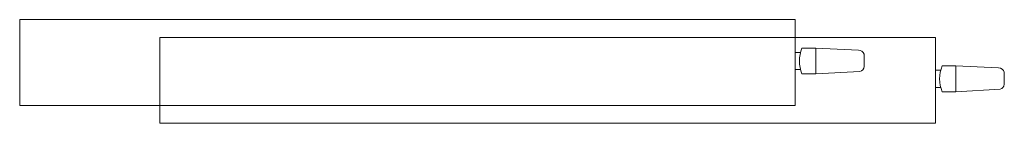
# Model space of a CAD drawing. Header units: millimetres. Extents: x -9038497 to 54128, y -10570064 to 59476.
# Tile 135 of 135: x 10289 to 10403, y 59464 to 59476. Entities that reach past the tile are written whole.
import ezdxf

# ---------------------------------------------------------------- set-up
doc = ezdxf.new("R2010")
doc.units = ezdxf.units.MM
doc.header["$LTSCALE"] = 0.8
doc.layers.add('0 proj_meble 00', color=52, linetype='Continuous', lineweight=0)
doc.layers.add('Standard', color=7, linetype='Continuous')

# ---------------------------------------------------------------- blocks, each defined once
blk = doc.blocks.new('głowica')
at = {"layer": '0 proj_meble 00', "lineweight": 0}
for p, q in [((2049.87, 1539.29), (2051.47, 1539.29)), ((2051.47, 1539.29), (2056.43, 1539.06)), ((2051.47, 1536.29), (2051.47, 1539.29)), ((2049.09, 1538.79), (2049.71, 1538.79)), ((2049.09, 1536.79), (2049.09, 1538.79)), ((2057.09, 1538.59), (2057.09, 1538.59)), ((2057.09, 1538.58), (2057.09, 1537.15)), ((2049.71, 1536.79), (2049.09, 1536.79)), ((2051.47, 1536.29), (2049.87, 1536.29)), ((2056.6, 1536.57), (2051.47, 1536.29))]:
    blk.add_line(p, q, dxfattribs=at)
for centre, radius, start, end in [((2053.73, 1537.79), 4.14, 158.7451, 201.2549), ((2056.46, 1538.4), 0.653, 15.349, 92.7188), ((2056.44, 1537.2), 0.653, 284.3838, 355.7145)]:
    blk.add_arc(centre, radius, start, end, dxfattribs=at)
blk = doc.blocks.new('g90x90 rzut')
at = {"layer": '0 proj_meble 00'}
for p, q in [((2072.36, 1462.09), (1982.36, 1462.09)), ((1982.36, 1462.09), (1982.36, 1452.09)), ((2072.36, 1452.09), (2072.36, 1462.09)), ((2072.36, 1460.09), (2072.36, 1454.09)), ((1982.36, 1452.09), (2072.36, 1452.09))]:
    blk.add_line(p, q, dxfattribs=at)
blk.add_blockref('głowica', (23.27, -80.52), dxfattribs=at)

msp = doc.modelspace()

# ---------------------------------------------------------------- block references
at = {"layer": 'Standard'}
for p in [(8306.36, 58013.62), (8322.63, 58011.55)]:
    msp.add_blockref('g90x90 rzut', p, dxfattribs=at)

doc.saveas('drawing.dxf')
